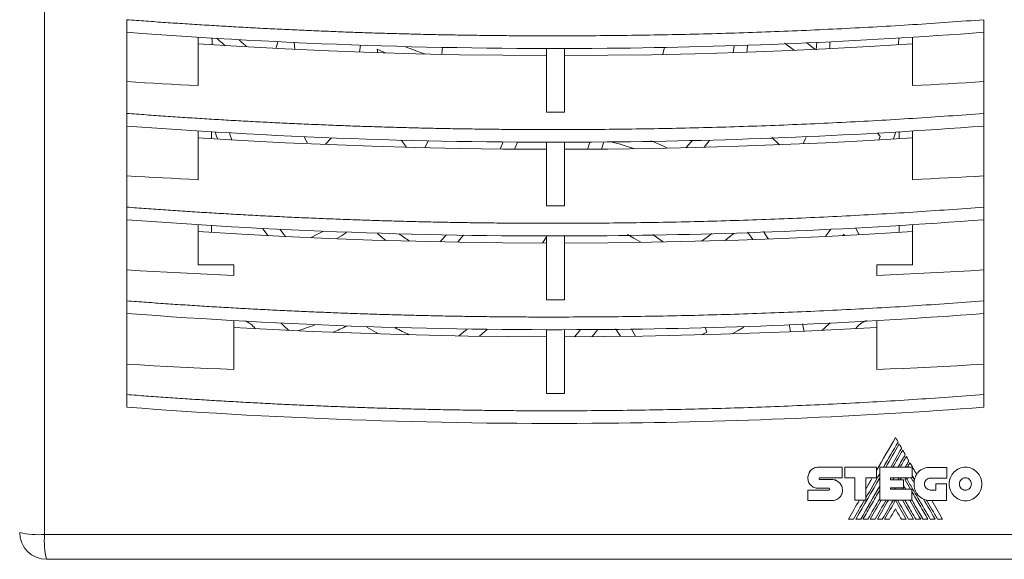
# Model space of a CAD drawing. Header units: millimetres. Extents: x 63 to 370, y 45 to 251.
# Tile 3 of 5: x 155 to 265, y 131 to 192. Entities that reach past the tile are written whole.
import ezdxf

# ---------------------------------------------------------------- set-up
doc = ezdxf.new("R2010")
doc.units = ezdxf.units.MM

msp = doc.modelspace()

# ---------------------------------------------------------------- linework, layer by layer
at = {"color": 7, "linetype": 'Continuous', "lineweight": 15}
for p, q in [((157.73, 248.56), (157.73, 134.14)), ((166.94, 191.8), (166.94, 190.39)), ((262.94, 191.8), (262.94, 190.39)), ((166.94, 190.39), (166.94, 182.87)), ((174.94, 184.42), (174.94, 189.83)), ((254.94, 189.83), (254.94, 184.42)), ((262.94, 182.87), (262.94, 190.39)), ((185.68, 189.27), (185.75, 188.47)), ((192.99, 188.17), (193.11, 188.95)), ((213.94, 181.45), (213.94, 188.58)), ((215.94, 188.58), (215.94, 181.45)), ((244.13, 188.41), (244.2, 189.28)), ((194.98, 188.51), (195.04, 188.1)), ((166.94, 182.87), (166.94, 181.3)), ((262.94, 182.87), (262.94, 181.3)), ((166.94, 181.3), (166.94, 179.89)), ((262.94, 181.3), (262.94, 179.89)), ((166.94, 179.89), (166.94, 172.35)), ((262.94, 172.35), (262.94, 179.89)), ((174.94, 173.87), (174.94, 179.33)), ((176.44, 178.48), (176.44, 179.27)), ((186.81, 178.72), (187.14, 178.01)), ((251.32, 178.73), (251.02, 179.13)), ((251.18, 178.34), (251.32, 178.73)), ((253.44, 179.27), (253.44, 178.48)), ((254.94, 179.33), (254.94, 173.87)), ((200.72, 178.25), (200.3, 177.48)), ((208.75, 177.31), (209.08, 178.11)), ((213.94, 170.94), (213.94, 178.08)), ((215.94, 178.08), (215.94, 170.94)), ((166.94, 172.35), (166.94, 170.8)), ((262.94, 172.35), (262.94, 170.8)), ((166.94, 170.8), (166.94, 169.39)), ((262.94, 170.8), (262.94, 169.39)), ((166.94, 169.39), (166.94, 161.82)), ((174.94, 164.35), (174.94, 168.83)), ((176.44, 167.98), (176.44, 168.77)), ((253.44, 168.77), (253.44, 167.98)), ((254.94, 168.83), (254.94, 164.35)), ((262.94, 161.82), (262.94, 169.39)), ((247.14, 167.62), (247.26, 167.78)), ((247.33, 167.63), (247.26, 167.78)), ((213.94, 160.43), (213.94, 167.58)), ((215.94, 167.58), (215.94, 160.43)), ((178.94, 164.35), (174.94, 164.35)), ((178.94, 163.15), (178.94, 164.35)), ((250.94, 164.35), (250.94, 163.15)), ((254.94, 164.35), (250.94, 164.35)), ((166.94, 161.82), (166.94, 160.3)), ((262.94, 161.82), (262.94, 160.3)), ((166.94, 160.3), (166.94, 158.89)), ((262.94, 160.3), (262.94, 158.89)), ((166.94, 158.89), (166.94, 151.3)), ((262.94, 151.3), (262.94, 158.89)), ((178.94, 152.6), (178.94, 158.09)), ((250.94, 158.09), (250.94, 152.6)), ((213.94, 149.92), (213.94, 157.08)), ((215.94, 157.08), (215.94, 149.92)), ((231.3, 156.5), (231.89, 156.78)), ((231.89, 156.78), (231.73, 157.34)), ((166.94, 151.3), (166.94, 149.8)), ((262.94, 151.3), (262.94, 149.8)), ((166.94, 149.8), (166.94, 148.39)), ((262.94, 149.8), (262.94, 148.39)), ((247.07, 141.68), (244.39, 141.68)), ((247.07, 140.48), (247.07, 141.68)), ((250.9, 141.67), (247.34, 141.67)), ((247.34, 141.67), (247.34, 140.48)), ((258.78, 141.65), (256.92, 141.65)), ((244.55, 140.48), (247.07, 140.48)), ((245.91, 140.29), (244.55, 140.29)), ((249.71, 137.98), (249.71, 140.49)), ((256.92, 140.45), (258.78, 140.45)), ((245.57, 139.11), (243.22, 139.11)), ((244.4, 139.31), (245.57, 139.31)), ((252.46, 139.37), (253.91, 139.37)), ((254.87, 137.98), (254.87, 139.19)), ((257.56, 139.82), (257.56, 139.11)), ((258.74, 137.92), (258.74, 139.82)), ((243.22, 137.93), (245.91, 137.93)), ((251.26, 137.98), (254.87, 137.98)), ((256.93, 137.92), (258.74, 137.92)), ((248.57, 135.85), (249.13, 135.85)), ((253.69, 135.85), (254.24, 135.85)), ((157.73, 134.14), (272.16, 134.14)), ((271.94, 131.35), (157.94, 131.35))]:
    msp.add_line(p, q, dxfattribs=at)
at = {"color": 7, "linetype": 'Continuous', "lineweight": 0}
for p, q in [((250.9, 140.49), (250.9, 141.67)), ((254.89, 141.66), (251.26, 141.66)), ((251.26, 141.66), (251.26, 137.98)), ((254.89, 140.47), (254.89, 141.66)), ((258.78, 140.45), (258.78, 141.65)), ((243.22, 140.47), (243.22, 140.47)), ((243.22, 140.47), (243.22, 140.47)), ((247.34, 140.48), (248.49, 140.48)), ((248.49, 140.48), (248.49, 137.98)), ((249.71, 140.49), (250.9, 140.49)), ((252.46, 140.47), (254.89, 140.47)), ((252.46, 140.27), (252.46, 140.47)), ((253.91, 140.27), (252.46, 140.27)), ((253.91, 139.37), (253.91, 140.27)), ((254.72, 139.19), (254.11, 140.26)), ((254.72, 139.19), (254.11, 140.26)), ((256.92, 140.45), (256.74, 140.42)), ((243.22, 139.11), (243.22, 137.93)), ((252.46, 139.19), (252.46, 139.37)), ((254.87, 139.19), (252.46, 139.19)), ((257.56, 139.11), (256.92, 139.11)), ((258.74, 139.82), (257.56, 139.82)), ((248.49, 137.98), (249.71, 137.98)), ((247.75, 135.85), (248.32, 135.85)), ((249.38, 135.85), (249.94, 135.85)), ((250.19, 135.85), (250.74, 135.85)), ((251, 135.85), (251.55, 135.85)), ((251.8, 135.85), (252.35, 135.85)), ((254.49, 135.85), (255.04, 135.85)), ((255.3, 135.85), (255.85, 135.85)), ((256.1, 135.85), (256.66, 135.85)), ((256.91, 135.85), (257.46, 135.85)), ((257.74, 135.85), (258.3, 135.85))]:
    msp.add_line(p, q, dxfattribs=at)
at = {"color": 7, "linetype": 'Continuous', "lineweight": 15, "flags": 128}
for points in [[(176.47, 189.76), (176.49, 189.36), (176.51, 188.98)], [(253.37, 188.98), (253.37, 189.09), (253.41, 189.77)], [(174.94, 189.08), (179.81, 188.78), (184.67, 188.52), (189.55, 188.3), (194.42, 188.12), (199.3, 187.98), (204.18, 187.88), (209.06, 187.81), (213.94, 187.78)], [(183.64, 188.58), (183.78, 189.02), (183.87, 189.35)], [(202.22, 187.91), (202.27, 188.36), (202.31, 188.73)], [(215.94, 187.78), (220.82, 187.81), (225.7, 187.88), (230.58, 187.98), (235.46, 188.12), (240.34, 188.3), (245.21, 188.52), (250.08, 188.78), (254.94, 189.08)], [(234.85, 188.1), (234.88, 188.35), (234.96, 188.88)], [(236.37, 188.15), (236.4, 188.38), (236.47, 188.94)], [(241.73, 188.36), (241.28, 188.69), (240.6, 189.17)], [(243.04, 189.26), (243.25, 189.09), (244.05, 188.47)], [(195.92, 188.08), (195.81, 188.12), (194.98, 188.51)], [(174.94, 184.42), (173.94, 184.47), (172.94, 184.52), (171.94, 184.57), (170.94, 184.63), (169.94, 184.68), (168.94, 184.74), (167.94, 184.8), (166.94, 184.86)], [(262.94, 184.86), (261.94, 184.8), (260.94, 184.74), (259.94, 184.68), (258.94, 184.63), (257.94, 184.57), (256.94, 184.52), (255.94, 184.47), (254.94, 184.42)], [(213.94, 181.45), (214.19, 181.45), (214.44, 181.45), (214.69, 181.45), (214.94, 181.45), (215.19, 181.45), (215.44, 181.45), (215.69, 181.45), (215.94, 181.45)], [(178.44, 179.11), (178.52, 178.86), (178.7, 178.34)], [(242.69, 177.91), (242.93, 178.41), (243.06, 178.7)], [(252.8, 178.44), (252.99, 179), (253.06, 179.24)], [(174.94, 178.58), (179.81, 178.28), (184.67, 178.02), (189.55, 177.8), (194.42, 177.62), (199.3, 177.48), (204.18, 177.38), (209.06, 177.31), (213.94, 177.28)], [(189.86, 178.57), (189.84, 178.54), (189.15, 177.82)], [(197.63, 178.32), (197.69, 178.25), (198.27, 177.51)], [(210.68, 178.09), (210.5, 177.62), (210.37, 177.3)], [(215.94, 177.28), (220.82, 177.31), (225.7, 177.38), (230.58, 177.48), (235.46, 177.62), (240.34, 177.8), (245.21, 178.02), (250.08, 178.28), (254.94, 178.58)], [(218.53, 177.29), (218.63, 177.61), (218.78, 178.1)], [(220.35, 178.1), (220.14, 177.4), (220.11, 177.31)], [(229.56, 177.46), (230.15, 178.11), (230.27, 178.24)], [(231.61, 177.51), (232.06, 178.07), (232.24, 178.31)], [(174.94, 173.87), (173.94, 173.92), (172.94, 173.97), (171.94, 174.03), (170.94, 174.08), (169.94, 174.14), (168.94, 174.19), (167.94, 174.25), (166.94, 174.31)], [(262.94, 174.31), (261.94, 174.25), (260.94, 174.19), (259.94, 174.14), (258.94, 174.08), (257.94, 174.03), (256.94, 173.97), (255.94, 173.92), (254.94, 173.87)], [(213.94, 170.94), (214.19, 170.94), (214.44, 170.94), (214.69, 170.94), (214.94, 170.94), (215.19, 170.94), (215.44, 170.94), (215.69, 170.94), (215.94, 170.94)], [(174.94, 168.08), (179.81, 167.78), (184.67, 167.52), (189.55, 167.3), (194.42, 167.12), (199.3, 166.98), (204.18, 166.88), (209.06, 166.81), (213.94, 166.78)], [(182.16, 168.43), (182.21, 168.35), (182.74, 167.62)], [(184.08, 168.34), (184.31, 168.03), (184.7, 167.52)], [(187.58, 167.39), (188.22, 167.72), (188.95, 168.12)], [(191.54, 167.96), (190.97, 167.59), (190.46, 167.27)], [(195, 167.84), (195.58, 167.36), (195.93, 167.08)], [(202.02, 166.92), (202.16, 167.07), (202.7, 167.67)], [(204.65, 167.66), (204.21, 167.13), (204, 166.88)], [(215.94, 166.78), (220.82, 166.81), (225.7, 166.88), (230.58, 166.98), (235.46, 167.12), (240.34, 167.3), (245.21, 167.52), (250.08, 167.78), (254.94, 168.08)], [(224.5, 166.86), (223.73, 167.33), (223.02, 167.72)], [(225.86, 167.75), (226.82, 167.03), (226.99, 166.9)], [(231.3, 167), (231.92, 167.43), (232.47, 167.83)], [(233.95, 167.08), (234.44, 167.47), (234.91, 167.86)], [(237.04, 167.18), (236.49, 167.95), (236.47, 167.98)], [(238.24, 168.07), (238.71, 167.38), (238.79, 167.24)], [(245.18, 167.52), (245.24, 167.6), (245.8, 168.33)], [(248.58, 168.48), (248.6, 168.45), (248.94, 167.72), (248.94, 167.72)], [(213.49, 166.79), (213.53, 166.84), (213.94, 167.49)], [(178.94, 163.15), (177.44, 163.21), (175.94, 163.28), (174.44, 163.35), (172.94, 163.43), (171.44, 163.51), (169.94, 163.59), (168.44, 163.67), (166.94, 163.76)], [(262.94, 163.76), (261.44, 163.67), (259.94, 163.59), (258.44, 163.51), (256.94, 163.43), (255.44, 163.35), (253.94, 163.28), (252.44, 163.21), (250.94, 163.15)], [(213.94, 160.43), (214.19, 160.43), (214.44, 160.43), (214.69, 160.43), (214.94, 160.43), (215.19, 160.43), (215.44, 160.43), (215.69, 160.43), (215.94, 160.43)], [(185.1, 157), (184.52, 157.51), (184.21, 157.8)], [(242.63, 157.72), (242.76, 157.04), (242.78, 156.91)], [(245.72, 157.84), (245.58, 157.71), (244.78, 157)], [(178.94, 157.33), (183.31, 157.09), (187.68, 156.88), (192.05, 156.71), (196.43, 156.56), (200.8, 156.45), (205.18, 156.36), (209.56, 156.31), (213.94, 156.28)], [(193.83, 157.37), (194.09, 157.22), (195.13, 156.6)], [(204.14, 156.38), (205.01, 157.1), (205.03, 157.12)], [(207.28, 157.11), (206.77, 156.65), (206.42, 156.34)], [(215.94, 156.28), (220.32, 156.31), (224.7, 156.36), (229.08, 156.45), (233.46, 156.56), (237.83, 156.71), (242.2, 156.88), (246.57, 157.09), (250.94, 157.33)], [(217.09, 156.29), (217.47, 156.74), (217.76, 157.1)], [(219.65, 157.06), (219.53, 156.91), (219.04, 156.3)], [(222.22, 156.33), (221.92, 156.81), (221.67, 157.16)], [(223.46, 157.18), (223.48, 157.14), (223.9, 156.35)], [(234.75, 156.6), (235.39, 156.97), (236.04, 157.37)], [(241.27, 156.84), (241.14, 157.5), (241.11, 157.66)], [(178.94, 152.6), (177.44, 152.67), (175.94, 152.74), (174.44, 152.81), (172.94, 152.89), (171.44, 152.96), (169.94, 153.04), (168.44, 153.12), (166.94, 153.21)], [(262.94, 153.21), (261.44, 153.12), (259.94, 153.04), (258.44, 152.96), (256.94, 152.89), (255.44, 152.81), (253.94, 152.74), (252.44, 152.67), (250.94, 152.6)], [(213.94, 149.92), (214.19, 149.92), (214.44, 149.92), (214.69, 149.92), (214.94, 149.92), (215.19, 149.92), (215.44, 149.92), (215.69, 149.92), (215.94, 149.92)], [(253.31, 144.49), (253.28, 144.55), (253.24, 144.61), (253.21, 144.68), (253.17, 144.74), (253.13, 144.8), (253.1, 144.86), (253.06, 144.92), (253.03, 144.98)], [(254.25, 142.88), (254.16, 142.72), (254.07, 142.57), (253.98, 142.42), (253.89, 142.27), (253.81, 142.12), (253.72, 141.96), (253.63, 141.81), (253.54, 141.66)], [(254.53, 142.38), (254.49, 142.45), (254.46, 142.51), (254.42, 142.57), (254.39, 142.63), (254.35, 142.69), (254.32, 142.75), (254.28, 142.82), (254.25, 142.88)], [(251.26, 140.49), (250.92, 139.91), (250.59, 139.33), (250.25, 138.75), (249.92, 138.17), (249.58, 137.59), (249.24, 137.01), (248.91, 136.43), (248.57, 135.85)], [(249.71, 138.25), (249.9, 138.59), (250.1, 138.92), (250.29, 139.26), (250.48, 139.59), (250.68, 139.93), (250.87, 140.26), (251.06, 140.6), (251.26, 140.93)], [(249.13, 135.85), (249.4, 136.31), (249.66, 136.77), (249.93, 137.23), (250.19, 137.69), (250.46, 138.15), (250.72, 138.61), (250.99, 139.07), (251.26, 139.53)], [(249.94, 135.85), (250.1, 136.13), (250.27, 136.42), (250.43, 136.71), (250.6, 136.99), (250.76, 137.28), (250.93, 137.56), (251.09, 137.85), (251.26, 138.13)], [(250.74, 135.85), (250.9, 136.11), (251.05, 136.38), (251.2, 136.65), (251.36, 136.91), (251.51, 137.18), (251.67, 137.45), (251.82, 137.71), (251.98, 137.98)], [(253.02, 137.96), (252.87, 137.7), (252.72, 137.43), (252.57, 137.17), (252.41, 136.9), (252.26, 136.64), (252.11, 136.38), (251.96, 136.11), (251.8, 135.85)], [(253.26, 137.98), (253.41, 137.71), (253.57, 137.45), (253.72, 137.18), (253.88, 136.91), (254.03, 136.65), (254.18, 136.38), (254.34, 136.11), (254.49, 135.85)], [(255.04, 135.85), (254.89, 136.11), (254.74, 136.38), (254.58, 136.65), (254.43, 136.91), (254.27, 137.18), (254.12, 137.45), (253.96, 137.71), (253.81, 137.98)], [(257.46, 135.85), (257.3, 136.13), (257.14, 136.41), (256.98, 136.69), (256.82, 136.97), (256.65, 137.25), (256.49, 137.53), (256.33, 137.81), (256.17, 138.09)], [(258.3, 135.85), (258.15, 136.11), (258, 136.37), (257.85, 136.63), (257.7, 136.89), (257.55, 137.14), (257.4, 137.4), (257.25, 137.66), (257.11, 137.92)]]:
    msp.add_lwpolyline(points, dxfattribs=at)
at = {"color": 7, "linetype": 'Continuous', "lineweight": 0, "flags": 128}
for points in [[(176.83, 179.22), (176.94, 178.85), (177.08, 178.44)], [(253.03, 144.98), (252.76, 144.52), (252.49, 144.06), (252.23, 143.6), (251.96, 143.14), (251.7, 142.67), (251.43, 142.21), (251.16, 141.75), (250.9, 141.29)], [(251.68, 141.66), (251.88, 142.01), (252.09, 142.37), (252.29, 142.72), (252.49, 143.08), (252.7, 143.43), (252.9, 143.78), (253.11, 144.14), (253.31, 144.49)], [(253.44, 144.27), (253.25, 143.95), (253.06, 143.62), (252.87, 143.29), (252.68, 142.97), (252.5, 142.64), (252.31, 142.31), (252.12, 141.99), (251.93, 141.66)], [(252.49, 141.66), (252.64, 141.93), (252.79, 142.19), (252.95, 142.46), (253.1, 142.73), (253.25, 142.99), (253.41, 143.26), (253.56, 143.53), (253.72, 143.79)], [(253.72, 143.79), (253.68, 143.85), (253.65, 143.91), (253.61, 143.97), (253.58, 144.03), (253.54, 144.09), (253.51, 144.15), (253.47, 144.21), (253.44, 144.27)], [(254.12, 143.09), (254.09, 143.15), (254.05, 143.21), (254.02, 143.27), (253.98, 143.33), (253.95, 143.39), (253.91, 143.45), (253.88, 143.52), (253.84, 143.58)], [(253.29, 141.66), (253.4, 141.84), (253.5, 142.02), (253.6, 142.2), (253.71, 142.38), (253.81, 142.55), (253.91, 142.73), (254.02, 142.91), (254.12, 143.09)], [(254.11, 141.66), (254.16, 141.75), (254.21, 141.84), (254.27, 141.93), (254.32, 142.02), (254.37, 142.11), (254.42, 142.2), (254.48, 142.29), (254.53, 142.38)], [(254.65, 142.17), (254.61, 142.11), (254.58, 142.04), (254.54, 141.98), (254.5, 141.92), (254.46, 141.85), (254.43, 141.79), (254.39, 141.72), (254.35, 141.66)], [(255.4, 140.88), (255.3, 141.04), (255.21, 141.2), (255.12, 141.36), (255.02, 141.53), (254.93, 141.69), (254.84, 141.85), (254.74, 142.01), (254.65, 142.17)], [(250.43, 140.49), (250.34, 140.33), (250.25, 140.18), (250.16, 140.02), (250.07, 139.86), (249.98, 139.71), (249.89, 139.55), (249.8, 139.39), (249.71, 139.24)], [(252.86, 140.47), (252.84, 140.44), (252.83, 140.42), (252.81, 140.4), (252.8, 140.37), (252.78, 140.35), (252.77, 140.32), (252.76, 140.3), (252.74, 140.27)], [(253.31, 140.27), (253.32, 140.3), (253.33, 140.32), (253.35, 140.35), (253.36, 140.37), (253.38, 140.4), (253.39, 140.42), (253.41, 140.44), (253.42, 140.47)], [(253.67, 140.47), (253.65, 140.44), (253.64, 140.42), (253.62, 140.4), (253.61, 140.37), (253.6, 140.35), (253.58, 140.32), (253.57, 140.3), (253.55, 140.27)], [(254.11, 140.26), (254.12, 140.28), (254.14, 140.31), (254.15, 140.34), (254.17, 140.36), (254.19, 140.39), (254.2, 140.42), (254.22, 140.44), (254.23, 140.47)], [(255.11, 139.92), (255.07, 139.99), (255.03, 140.06), (254.99, 140.13), (254.95, 140.2), (254.91, 140.26), (254.87, 140.33), (254.83, 140.4), (254.79, 140.47)], [(253.03, 139.37), (253.02, 139.35), (253.01, 139.33), (252.99, 139.31), (252.98, 139.28), (252.97, 139.26), (252.95, 139.24), (252.94, 139.22), (252.93, 139.19)], [(253.91, 139.19), (253.9, 139.22), (253.89, 139.24), (253.87, 139.26), (253.86, 139.28), (253.85, 139.31), (253.83, 139.33), (253.82, 139.35), (253.81, 139.37)], [(248.98, 137.98), (248.83, 137.71), (248.67, 137.45), (248.52, 137.18), (248.37, 136.91), (248.21, 136.65), (248.06, 136.38), (247.9, 136.11), (247.75, 135.85)], [(248.32, 135.85), (248.48, 136.11), (248.63, 136.38), (248.78, 136.65), (248.94, 136.91), (249.09, 137.18), (249.24, 137.45), (249.4, 137.71), (249.55, 137.98)], [(251.42, 137.98), (251.26, 137.71), (251.11, 137.45), (250.96, 137.18), (250.8, 136.91), (250.65, 136.65), (250.49, 136.38), (250.34, 136.11), (250.19, 135.85)], [(252.23, 137.98), (252.07, 137.71), (251.92, 137.45), (251.77, 137.18), (251.61, 136.91), (251.46, 136.65), (251.3, 136.38), (251.15, 136.11), (251, 135.85)], [(251.55, 135.85), (251.71, 136.11), (251.86, 136.38), (252.01, 136.65), (252.17, 136.91), (252.32, 137.18), (252.48, 137.45), (252.63, 137.71), (252.79, 137.98)], [(254.24, 135.85), (254.09, 136.11), (253.94, 136.38), (253.78, 136.64), (253.63, 136.9), (253.48, 137.17), (253.33, 137.43), (253.17, 137.7), (253.02, 137.96)], [(255.85, 135.85), (255.69, 136.11), (255.54, 136.38), (255.39, 136.65), (255.23, 136.91), (255.08, 137.18), (254.92, 137.45), (254.77, 137.71), (254.62, 137.98)], [(252.35, 135.85), (252.44, 135.99), (252.52, 136.14), (252.6, 136.28), (252.69, 136.42), (252.77, 136.57), (252.86, 136.71), (252.94, 136.85), (253.02, 137)], [(253.02, 137), (253.1, 136.85), (253.19, 136.71), (253.27, 136.57), (253.35, 136.42), (253.44, 136.28), (253.52, 136.14), (253.6, 135.99), (253.69, 135.85)]]:
    msp.add_lwpolyline(points, dxfattribs=at)
at = {"color": 7, "linetype": 'Continuous', "lineweight": 15}
for centre, radius, start, end in [((214.94, 230.6), 55.75, 227.1506, 228.432), ((214.94, 230.6), 54.25, 229.2262, 230.4884), ((214.94, 230.6), 45.08, 248.1203, 251.0641), ((214.94, 191.35), 12.5, 343.9795, 347.8272), ((214.94, 191.35), 30.83, 354.781, 356.2568), ((214.94, 152.1), 26.75, 70.701, 76.8), ((214.94, 152.1), 28.25, 63.6316, 67.7485), ((214.94, 152.1), 35.92, 45.6704, 47.6008), ((214.94, 191.35), 29.33, 233.3418, 236.1117), ((179.19, 155.6), 2.65, 37.0812, 68.9268), ((250.69, 155.6), 2.65, 110.3624, 142.9188), ((175.69, 191.35), 35.92, 286.7548, 290.0376), ((175.69, 191.35), 37.42, 292.5149, 295.0989), ((214.94, 191.35), 38.5, 242.2163, 244.8502), ((157.07, 143.76), 9.65, 257.2722, 273.9186), ((157.94, 134.35), 3, 180, 270), ((167.35, 133.48), 9.65, 176.0813, 192.728)]:
    msp.add_arc(centre, radius, start, end, dxfattribs=at)
for points, knots in [([(166.94, 191.8), (167.66, 191.75), (169.11, 191.64), (171.28, 191.48), (173.46, 191.34), (175.63, 191.2), (177.8, 191.07), (179.98, 190.95), (182.16, 190.83), (184.34, 190.72), (186.52, 190.62), (188.7, 190.53), (190.88, 190.44), (193.06, 190.36), (195.24, 190.29), (197.43, 190.23), (199.61, 190.17), (201.8, 190.12), (203.99, 190.08), (206.18, 190.05), (208.37, 190.02), (210.56, 190), (212.75, 189.99), (215.55, 189.99), (218.97, 190), (222.98, 190.04), (227, 190.1), (231.01, 190.19), (235.01, 190.3), (239.01, 190.44), (243.01, 190.6), (247, 190.79), (250.99, 191), (254.98, 191.24), (258.96, 191.51), (261.62, 191.7), (262.94, 191.8)], [0, 0, 0, 0, 0.022689, 0.045379, 0.068069, 0.090761, 0.113454, 0.13615, 0.158849, 0.181551, 0.204257, 0.226968, 0.249683, 0.272405, 0.295132, 0.317866, 0.340607, 0.363356, 0.386113, 0.408879, 0.431655, 0.45444, 0.477235, 0.500042, 0.541846, 0.583614, 0.625349, 0.667053, 0.708731, 0.750385, 0.792019, 0.833635, 0.875239, 0.916832, 0.958418, 1, 1, 1, 1]), ([(166.94, 190.39), (184.78, 189.03), (216.89, 187.97), (248.92, 189.32), (262.94, 190.39)], [0, 0, 0, 0, 0.56, 1, 1, 1, 1]), ([(166.94, 181.3), (167.66, 181.25), (169.11, 181.14), (171.28, 180.98), (173.46, 180.84), (175.63, 180.7), (177.8, 180.57), (179.98, 180.45), (182.16, 180.33), (184.34, 180.22), (186.52, 180.12), (188.7, 180.03), (190.88, 179.94), (193.06, 179.86), (195.24, 179.79), (197.43, 179.73), (199.61, 179.67), (201.8, 179.62), (203.99, 179.58), (206.18, 179.55), (208.37, 179.52), (210.56, 179.5), (212.75, 179.49), (215.55, 179.49), (218.97, 179.5), (222.98, 179.54), (227, 179.6), (231.01, 179.69), (235.01, 179.8), (239.01, 179.94), (243.01, 180.1), (247, 180.29), (250.99, 180.5), (254.98, 180.74), (258.96, 181.01), (261.62, 181.2), (262.94, 181.3)], [0, 0, 0, 0, 0.0226894, 0.045379, 0.0680694, 0.090761, 0.1134544, 0.1361502, 0.1588489, 0.181551, 0.2042571, 0.2269677, 0.2496834, 0.2724046, 0.2951319, 0.3178659, 0.3406071, 0.3633561, 0.3861133, 0.4088792, 0.4316546, 0.4544398, 0.4772353, 0.5000419, 0.5418465, 0.5836144, 0.6253489, 0.6670533, 0.7087308, 0.7503848, 0.7920186, 0.8336355, 0.8752387, 0.9168317, 0.9584177, 1, 1, 1, 1]), ([(166.94, 179.89), (184.78, 178.53), (216.89, 177.47), (248.92, 178.82), (262.94, 179.89)], [0, 0, 0, 0, 0.56, 1, 1, 1, 1]), ([(166.94, 170.8), (167.66, 170.75), (169.11, 170.64), (171.28, 170.48), (173.46, 170.34), (175.63, 170.2), (177.8, 170.07), (179.98, 169.95), (182.16, 169.83), (184.34, 169.72), (186.52, 169.62), (188.7, 169.53), (190.88, 169.44), (193.06, 169.36), (195.24, 169.29), (197.43, 169.23), (199.61, 169.17), (201.8, 169.12), (203.99, 169.08), (206.18, 169.05), (208.37, 169.02), (210.56, 169), (212.75, 168.99), (215.55, 168.99), (218.97, 169), (222.98, 169.04), (227, 169.1), (231.01, 169.19), (235.01, 169.3), (239.01, 169.44), (243.01, 169.6), (247, 169.79), (250.99, 170), (254.98, 170.24), (258.96, 170.51), (261.62, 170.7), (262.94, 170.8)], [0, 0, 0, 0, 0.022689, 0.045379, 0.068069, 0.090761, 0.113454, 0.13615, 0.158849, 0.181551, 0.204257, 0.226968, 0.249683, 0.272405, 0.295132, 0.317866, 0.340607, 0.363356, 0.386113, 0.408879, 0.431655, 0.45444, 0.477235, 0.500042, 0.541846, 0.583614, 0.625349, 0.667053, 0.708731, 0.750385, 0.792019, 0.833635, 0.875239, 0.916832, 0.958418, 1, 1, 1, 1]), ([(166.94, 169.39), (184.78, 168.03), (216.89, 166.97), (248.92, 168.32), (262.94, 169.39)], [0, 0, 0, 0, 0.56, 1, 1, 1, 1]), ([(166.94, 160.3), (167.66, 160.25), (169.11, 160.14), (171.28, 159.98), (173.46, 159.84), (175.63, 159.7), (177.8, 159.57), (179.98, 159.45), (182.16, 159.33), (184.34, 159.22), (186.52, 159.12), (188.7, 159.03), (190.88, 158.94), (193.06, 158.86), (195.24, 158.79), (197.43, 158.73), (199.61, 158.67), (201.8, 158.62), (203.99, 158.58), (206.18, 158.55), (208.37, 158.52), (210.56, 158.5), (212.75, 158.49), (215.55, 158.49), (218.97, 158.5), (222.98, 158.54), (227, 158.6), (231.01, 158.69), (235.01, 158.8), (239.01, 158.94), (243.01, 159.1), (247, 159.29), (250.99, 159.5), (254.98, 159.74), (258.96, 160.01), (261.62, 160.2), (262.94, 160.3)], [0, 0, 0, 0, 0.022689, 0.045379, 0.068069, 0.090761, 0.113454, 0.13615, 0.158849, 0.181551, 0.204257, 0.226968, 0.249683, 0.272405, 0.295132, 0.317866, 0.340607, 0.363356, 0.386113, 0.408879, 0.431655, 0.45444, 0.477235, 0.500042, 0.541846, 0.583614, 0.625349, 0.667053, 0.708731, 0.750385, 0.792019, 0.833635, 0.875239, 0.916832, 0.958418, 1, 1, 1, 1]), ([(166.94, 158.89), (184.78, 157.53), (216.89, 156.47), (248.92, 157.82), (262.94, 158.89)], [0, 0, 0, 0, 0.56, 1, 1, 1, 1]), ([(166.94, 149.8), (167.66, 149.75), (169.11, 149.64), (171.28, 149.48), (173.46, 149.34), (175.63, 149.2), (177.8, 149.07), (179.98, 148.95), (182.16, 148.83), (184.34, 148.72), (186.52, 148.62), (188.7, 148.53), (190.88, 148.44), (193.06, 148.36), (195.24, 148.29), (197.43, 148.23), (199.61, 148.17), (201.8, 148.12), (203.99, 148.08), (206.18, 148.05), (208.37, 148.02), (210.56, 148), (212.75, 147.99), (215.55, 147.99), (218.97, 148), (222.98, 148.04), (227, 148.1), (231.01, 148.19), (235.01, 148.3), (239.01, 148.44), (243.01, 148.6), (247, 148.79), (250.99, 149), (254.98, 149.24), (258.96, 149.51), (261.62, 149.7), (262.94, 149.8)], [0, 0, 0, 0, 0.022689, 0.045379, 0.068069, 0.090761, 0.113454, 0.13615, 0.158849, 0.181551, 0.204257, 0.226968, 0.249683, 0.272405, 0.295132, 0.317866, 0.340607, 0.363356, 0.386113, 0.408879, 0.431655, 0.45444, 0.477235, 0.500042, 0.541846, 0.583614, 0.625349, 0.667053, 0.708731, 0.750385, 0.792019, 0.833635, 0.875239, 0.916832, 0.958418, 1, 1, 1, 1]), ([(166.94, 148.39), (184.78, 147.03), (216.89, 145.97), (248.92, 147.32), (262.94, 148.39)], [0, 0, 0, 0, 0.56, 1, 1, 1, 1]), ([(244.39, 141.68), (244.24, 141.68), (244.09, 141.64), (243.8, 141.52), (243.67, 141.43), (243.56, 141.32)], [0, 0, 0, 0, 0.5, 0.5, 1, 1, 1, 1]), ([(262.15, 141.11), (261.98, 141.29), (261.79, 141.42), (261.34, 141.62), (261.1, 141.67), (260.86, 141.67)], [0, 0, 0, 0, 0.5, 0.5, 1, 1, 1, 1]), ([(256.91, 135.85), (256.47, 136.62), (256.02, 137.39), (255.35, 138.55), (255.12, 138.93), (254.68, 139.7), (254.44, 140.07), (254.24, 140.47)], [0, 0, 0, 0, 0.5, 0.5, 0.75, 0.75, 0.998471, 0.998471, 0.998471, 0.998471]), ([(256.27, 139.79), (256.27, 139.87), (256.29, 139.96), (256.35, 140.12), (256.4, 140.2), (256.46, 140.26)], [0, 0, 0, 0, 0.5, 0.5, 1, 1, 1, 1]), ([(262.69, 139.79), (262.69, 140.03), (262.64, 140.27), (262.46, 140.73), (262.33, 140.94), (262.15, 141.11)], [0, 0, 0, 0, 0.5, 0.5, 1, 1, 1, 1]), ([(247.09, 139.07), (247.09, 139.23), (247.06, 139.38), (246.94, 139.68), (246.85, 139.82), (246.74, 139.93)], [0, 0, 0, 0, 0.5, 0.5, 1, 1, 1, 1]), ([(246.75, 138.26), (246.86, 138.36), (246.94, 138.49), (247.06, 138.77), (247.09, 138.91), (247.09, 139.07)], [0, 0, 0, 0, 0.5, 0.5, 1, 1, 1, 1]), ([(251.26, 139.09), (250.95, 138.56), (250.32, 137.47), (249.7, 136.39), (249.38, 135.85)], [0, 0, 0, 0, 0.4981518, 1, 1, 1, 1]), ([(255.11, 139.92), (255.1, 139.79), (255.1, 139.67), (255.13, 139.42), (255.15, 139.29), (255.23, 139.05), (255.29, 138.94), (255.41, 138.72), (255.49, 138.61), (255.75, 138.33), (255.96, 138.18), (256.3, 138.03), (256.43, 137.99), (256.67, 137.94), (256.8, 137.92), (256.93, 137.92)], [0, 0, 0, 0, 0.125, 0.125, 0.25, 0.25, 0.375, 0.375, 0.5, 0.5, 0.75, 0.75, 0.875, 0.875, 1, 1, 1, 1]), ([(256.92, 139.11), (256.83, 139.11), (256.75, 139.13), (256.59, 139.2), (256.52, 139.25), (256.46, 139.31)], [0, 0, 0, 0, 0.5, 0.5, 1, 1, 1, 1]), ([(259.04, 139.79), (259.04, 139.54), (259.08, 139.3), (259.27, 138.84), (259.4, 138.64), (259.57, 138.46)], [0, 0, 0, 0, 0.5, 0.5, 1, 1, 1, 1]), ([(260.39, 139.3), (260.45, 139.24), (260.53, 139.19), (260.69, 139.12), (260.77, 139.1), (260.86, 139.1)], [0, 0, 0, 0, 0.5, 0.5, 1, 1, 1, 1]), ([(256.66, 135.85), (256.36, 136.37), (255.76, 137.4), (255.16, 138.43), (254.87, 138.94)], [0, 0, 0, 0, 0.506456, 1, 1, 1, 1]), ([(259.57, 138.46), (259.74, 138.29), (259.94, 138.15), (260.38, 137.96), (260.62, 137.91), (260.86, 137.91)], [0, 0, 0, 0, 0.5, 0.5, 1, 1, 1, 1]), ([(260.86, 137.91), (261.1, 137.91), (261.34, 137.96), (261.78, 138.15), (261.98, 138.29), (262.15, 138.46)], [0, 0, 0, 0, 0.5, 0.5, 1, 1, 1, 1])]:
    msp.add_open_spline(points, degree=3, knots=knots, dxfattribs=at)
at = {"color": 7, "linetype": 'Continuous', "lineweight": 0}
for points, knots in [([(253.84, 143.58), (253.66, 143.26), (253.29, 142.62), (252.92, 141.98), (252.74, 141.66)], [0, 0, 0, 0, 0.499296, 1, 1, 1, 1]), ([(253.84, 143.58), (253.66, 143.26), (253.29, 142.62), (252.92, 141.98), (252.74, 141.66)], [0, 0, 0, 0, 0.499225, 1, 1, 1, 1]), ([(243.22, 140.47), (243.22, 140.63), (243.25, 140.78), (243.37, 141.08), (243.45, 141.21), (243.56, 141.32)], [0, 0, 0, 0, 0.5, 0.5, 1, 1, 1, 1]), ([(255.6, 141.15), (255.69, 141.23), (255.78, 141.31), (255.98, 141.44), (256.09, 141.49), (256.43, 141.62), (256.68, 141.65), (256.92, 141.65)], [0, 0, 0, 0, 0.25, 0.25, 0.5, 0.5, 1, 1, 1, 1]), ([(256.92, 141.65), (256.68, 141.65), (256.44, 141.62), (255.98, 141.45), (255.77, 141.32), (255.6, 141.15)], [0, 0, 0, 0, 0.5, 0.5, 1, 1, 1, 1]), ([(259.57, 141.11), (259.74, 141.29), (259.94, 141.43), (260.38, 141.62), (260.62, 141.67), (260.86, 141.67)], [0, 0, 0, 0, 0.5, 0.5, 1, 1, 1, 1]), ([(260.86, 141.67), (260.62, 141.67), (260.38, 141.62), (259.94, 141.43), (259.74, 141.29), (259.57, 141.11)], [0, 0, 0, 0, 0.5, 0.5, 1, 1, 1, 1]), ([(243.53, 139.64), (243.48, 139.69), (243.43, 139.75), (243.35, 139.88), (243.31, 139.95), (243.24, 140.17), (243.22, 140.32), (243.22, 140.47)], [0, 0, 0, 0, 0.25, 0.25, 0.5, 0.5, 1, 1, 1, 1]), ([(243.22, 140.47), (243.22, 140.32), (243.24, 140.17), (243.34, 139.88), (243.42, 139.75), (243.53, 139.64)], [0, 0, 0, 0, 0.5, 0.5, 1, 1, 1, 1]), ([(244.48, 140.38), (244.48, 140.38), (244.48, 140.39), (244.48, 140.4), (244.48, 140.41), (244.48, 140.41), (244.48, 140.42), (244.49, 140.43), (244.49, 140.44), (244.5, 140.45)], [0, 0, 0, 0, 0.00002251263, 0.00002251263, 0.00002251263, 0.00004388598, 0.00004388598, 0.00004388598, 0.00008323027, 0.00008323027, 0.00008323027, 0.00008323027]), ([(244.5, 140.32), (244.5, 140.32), (244.49, 140.33), (244.49, 140.33), (244.48, 140.34), (244.48, 140.35), (244.48, 140.36), (244.48, 140.36), (244.48, 140.37), (244.48, 140.38)], [0, 0, 0, 0, 0.00001619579, 0.00001619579, 0.00001619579, 0.00004548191, 0.00004548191, 0.00004548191, 0.00006563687, 0.00006563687, 0.00006563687, 0.00006563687]), ([(244.5, 140.45), (244.51, 140.46), (244.51, 140.47), (244.52, 140.47), (244.52, 140.47), (244.53, 140.47), (244.53, 140.48), (244.54, 140.48), (244.54, 140.48), (244.55, 140.48)], [0, 0, 0, 0, 0.00002320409, 0.00002320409, 0.00002320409, 0.00003647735, 0.00003647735, 0.00003647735, 0.00005434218, 0.00005434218, 0.00005434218, 0.00005434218]), ([(244.55, 140.29), (244.54, 140.29), (244.53, 140.3), (244.53, 140.3), (244.52, 140.3), (244.51, 140.31), (244.51, 140.31), (244.5, 140.31), (244.5, 140.32), (244.5, 140.32)], [0, 0, 0, 0, 0.00002849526, 0.00002849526, 0.00002849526, 0.00005247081, 0.00005247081, 0.00005247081, 0.00005971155, 0.00005971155, 0.00005971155, 0.00005971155]), ([(245.91, 140.29), (246.07, 140.29), (246.22, 140.26), (246.51, 140.14), (246.63, 140.04), (246.74, 139.93)], [0, 0, 0, 0, 0.5, 0.5, 1, 1, 1, 1]), ([(246.74, 139.93), (246.63, 140.04), (246.51, 140.13), (246.22, 140.26), (246.07, 140.29), (245.91, 140.29)], [0, 0, 0, 0, 0.5, 0.5, 1, 1, 1, 1]), ([(255.16, 140.29), (255.15, 140.31), (255.1, 140.39), (255.03, 140.52), (254.95, 140.65), (254.9, 140.73), (254.89, 140.75)], [0, 0, 0, 0, 0.12083, 0.48225, 0.843645, 1, 1, 1, 1]), ([(255.16, 140.29), (255.11, 140.37), (255.02, 140.52), (254.94, 140.67), (254.89, 140.75)], [0, 0, 0, 0, 0.48208, 1, 1, 1, 1]), ([(255.16, 140.3), (255.15, 140.27), (255.15, 140.23), (255.14, 140.2), (255.13, 140.17), (255.13, 140.14), (255.13, 140.11), (255.12, 140.05), (255.11, 139.98), (255.11, 139.92)], [0, 0, 0, 0, 0.0000970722, 0.0000970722, 0.0000970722, 0.0001941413, 0.0001941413, 0.0001941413, 0.0003801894, 0.0003801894, 0.0003801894, 0.0003801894]), ([(255.6, 141.15), (255.58, 141.13), (255.56, 141.11), (255.55, 141.08), (255.53, 141.06), (255.51, 141.04), (255.49, 141.02), (255.46, 140.97), (255.43, 140.93), (255.4, 140.88)], [0, 0, 0, 0, 0.0000849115, 0.0000849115, 0.0000849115, 0.0001698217, 0.0001698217, 0.0001698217, 0.0003385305, 0.0003385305, 0.0003385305, 0.0003385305]), ([(256.46, 140.26), (256.52, 140.32), (256.59, 140.37), (256.75, 140.44), (256.83, 140.45), (256.92, 140.45)], [0, 0, 0, 0, 0.5, 0.5, 1, 1, 1, 1]), ([(259.04, 139.79), (259.04, 140.03), (259.08, 140.27), (259.27, 140.73), (259.4, 140.94), (259.57, 141.11)], [0, 0, 0, 0, 0.5, 0.5, 1, 1, 1, 1]), ([(259.57, 141.11), (259.4, 140.94), (259.26, 140.73), (259.13, 140.39), (259.09, 140.27), (259.05, 140.03), (259.04, 139.91), (259.04, 139.79)], [0, 0, 0, 0, 0.5, 0.5, 0.75, 0.75, 1, 1, 1, 1]), ([(260.86, 140.47), (260.77, 140.47), (260.69, 140.46), (260.53, 140.39), (260.45, 140.34), (260.39, 140.27)], [0, 0, 0, 0, 0.5, 0.5, 1, 1, 1, 1]), ([(261.33, 140.27), (261.27, 140.34), (261.2, 140.39), (261.04, 140.46), (260.95, 140.47), (260.86, 140.47)], [0, 0, 0, 0, 0.5, 0.5, 1, 1, 1, 1]), ([(260.86, 140.47), (260.95, 140.47), (261.04, 140.46), (261.2, 140.39), (261.27, 140.34), (261.33, 140.27)], [0, 0, 0, 0, 0.5, 0.5, 1, 1, 1, 1]), ([(261.53, 139.79), (261.53, 139.88), (261.51, 139.96), (261.44, 140.13), (261.4, 140.21), (261.33, 140.27)], [0, 0, 0, 0, 0.5, 0.5, 1, 1, 1, 1]), ([(244.4, 139.31), (244.24, 139.31), (244.08, 139.34), (243.78, 139.45), (243.64, 139.53), (243.53, 139.64)], [0, 0, 0, 0, 0.5, 0.5, 1, 1, 1, 1]), ([(243.53, 139.64), (243.64, 139.53), (243.78, 139.45), (244.08, 139.34), (244.24, 139.31), (244.4, 139.31)], [0, 0, 0, 0, 0.5, 0.5, 1, 1, 1, 1]), ([(245.57, 139.31), (245.58, 139.31), (245.59, 139.31), (245.59, 139.3), (245.6, 139.3), (245.61, 139.3), (245.61, 139.3), (245.62, 139.29), (245.62, 139.29), (245.63, 139.28)], [0, 0, 0, 0, 0.00001978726, 0.00001978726, 0.00001978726, 0.00003937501, 0.00003937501, 0.00003937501, 0.0000618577, 0.0000618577, 0.0000618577, 0.0000618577]), ([(245.63, 139.13), (245.62, 139.13), (245.62, 139.12), (245.61, 139.12), (245.6, 139.11), (245.59, 139.11), (245.58, 139.11), (245.58, 139.11), (245.58, 139.11), (245.57, 139.11)], [0, 0, 0, 0, 0.0000291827, 0.0000291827, 0.0000291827, 0.00005626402, 0.00005626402, 0.00005626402, 0.00006344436, 0.00006344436, 0.00006344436, 0.00006344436]), ([(245.63, 139.28), (245.63, 139.27), (245.64, 139.27), (245.64, 139.26), (245.64, 139.25), (245.65, 139.25), (245.65, 139.24), (245.65, 139.23), (245.66, 139.21), (245.66, 139.2)], [0, 0, 0, 0, 0.00002362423, 0.00002362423, 0.00002362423, 0.00004508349, 0.00004508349, 0.00004508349, 0.0000866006, 0.0000866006, 0.0000866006, 0.0000866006]), ([(245.66, 139.2), (245.66, 139.19), (245.66, 139.19), (245.66, 139.18), (245.65, 139.17), (245.65, 139.16), (245.64, 139.15), (245.64, 139.14), (245.64, 139.14), (245.63, 139.13)], [0, 0, 0, 0, 0.00001875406, 0.00001875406, 0.00001875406, 0.00005304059, 0.00005304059, 0.00005304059, 0.00007411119, 0.00007411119, 0.00007411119, 0.00007411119]), ([(254.17, 139.19), (254.15, 139.23), (254.06, 139.38), (253.98, 139.53), (253.91, 139.65)], [0, 0, 0, 0, 0.208689, 1, 1, 1, 1]), ([(260.2, 139.79), (260.2, 139.7), (260.21, 139.61), (260.28, 139.44), (260.33, 139.36), (260.39, 139.3)], [0, 0, 0, 0, 0.5, 0.5, 1, 1, 1, 1]), ([(260.86, 139.1), (260.95, 139.1), (261.03, 139.12), (261.2, 139.19), (261.27, 139.24), (261.33, 139.3)], [0, 0, 0, 0, 0.5, 0.5, 1, 1, 1, 1]), ([(261.53, 139.79), (261.53, 139.7), (261.51, 139.61), (261.44, 139.44), (261.4, 139.36), (261.33, 139.3)], [0, 0, 0, 0, 0.5, 0.5, 1, 1, 1, 1]), ([(262.69, 139.79), (262.69, 139.54), (262.64, 139.3), (262.46, 138.84), (262.33, 138.64), (262.15, 138.46)], [0, 0, 0, 0, 0.5, 0.5, 1, 1, 1, 1]), ([(262.15, 138.46), (262.33, 138.64), (262.46, 138.85), (262.6, 139.18), (262.63, 139.3), (262.68, 139.54), (262.69, 139.66), (262.69, 139.79)], [0, 0, 0, 0, 0.5, 0.5, 0.75, 0.75, 1, 1, 1, 1]), ([(246.75, 138.26), (246.64, 138.15), (246.51, 138.07), (246.22, 137.96), (246.07, 137.93), (245.91, 137.93)], [0, 0, 0, 0, 0.5, 0.5, 1, 1, 1, 1]), ([(245.91, 137.93), (246.07, 137.93), (246.22, 137.95), (246.51, 138.07), (246.64, 138.15), (246.75, 138.26)], [0, 0, 0, 0, 0.5, 0.5, 1, 1, 1, 1]), ([(255.3, 135.85), (254.99, 136.39), (254.57, 137.1), (254.16, 137.81), (254.06, 137.98)], [0, 0, 0, 0, 0.7591466, 1, 1, 1, 1]), ([(255.3, 135.85), (254.99, 136.39), (254.57, 137.1), (254.16, 137.81), (254.06, 137.98)], [0, 0, 0, 0, 0.759146, 1, 1, 1, 1]), ([(256.1, 135.85), (256.03, 135.98), (255.84, 136.31), (255.46, 136.96), (255.12, 137.54), (254.9, 137.92), (254.87, 137.98)], [0, 0, 0, 0, 0.184434, 0.461085, 0.922169, 1, 1, 1, 1]), ([(256.1, 135.85), (256.06, 135.93), (255.96, 136.09), (255.77, 136.42), (255.53, 136.83), (255.25, 137.32), (255.02, 137.7), (254.9, 137.92), (254.87, 137.98)], [0, 0, 0, 0, 0.11527, 0.230541, 0.461086, 0.691633, 0.922179, 1, 1, 1, 1]), ([(257.74, 135.85), (257.53, 136.21), (257.12, 136.91), (256.71, 137.62), (256.51, 137.97)], [0, 0, 0, 0, 0.5051662, 1, 1, 1, 1]), ([(257.74, 135.85), (257.53, 136.21), (257.12, 136.91), (256.71, 137.62), (256.51, 137.97)], [0, 0, 0, 0, 0.505179, 1, 1, 1, 1])]:
    msp.add_open_spline(points, degree=3, knots=knots, dxfattribs=at)
for points in [[(243.56, 141.32), (243.34, 141.1), (243.22, 140.79), (243.22, 140.47)], [(255.4, 140.88), (255.29, 140.7), (255.21, 140.5), (255.16, 140.3)], [(255.16, 140.3), (255.21, 140.5), (255.29, 140.7), (255.4, 140.88)], [(255.16, 140.29), (255.16, 140.3), (255.16, 140.3), (255.16, 140.3)], [(261.33, 140.27), (261.46, 140.14), (261.53, 139.97), (261.53, 139.79)], [(256.27, 139.79), (256.27, 139.61), (256.34, 139.44), (256.46, 139.31)], [(256.46, 139.31), (256.34, 139.44), (256.27, 139.61), (256.27, 139.79)], [(260.39, 139.3), (260.27, 139.43), (260.2, 139.61), (260.2, 139.79)], [(261.33, 139.3), (261.46, 139.43), (261.53, 139.61), (261.53, 139.79)]]:
    msp.add_open_spline(points, degree=3, dxfattribs=at)
at = {"color": 7, "linetype": 'Continuous', "lineweight": 15}
msp.add_open_spline([(260.39, 140.27), (260.27, 140.14), (260.2, 139.97), (260.2, 139.79)], degree=3, dxfattribs=at)

doc.saveas('drawing.dxf')
